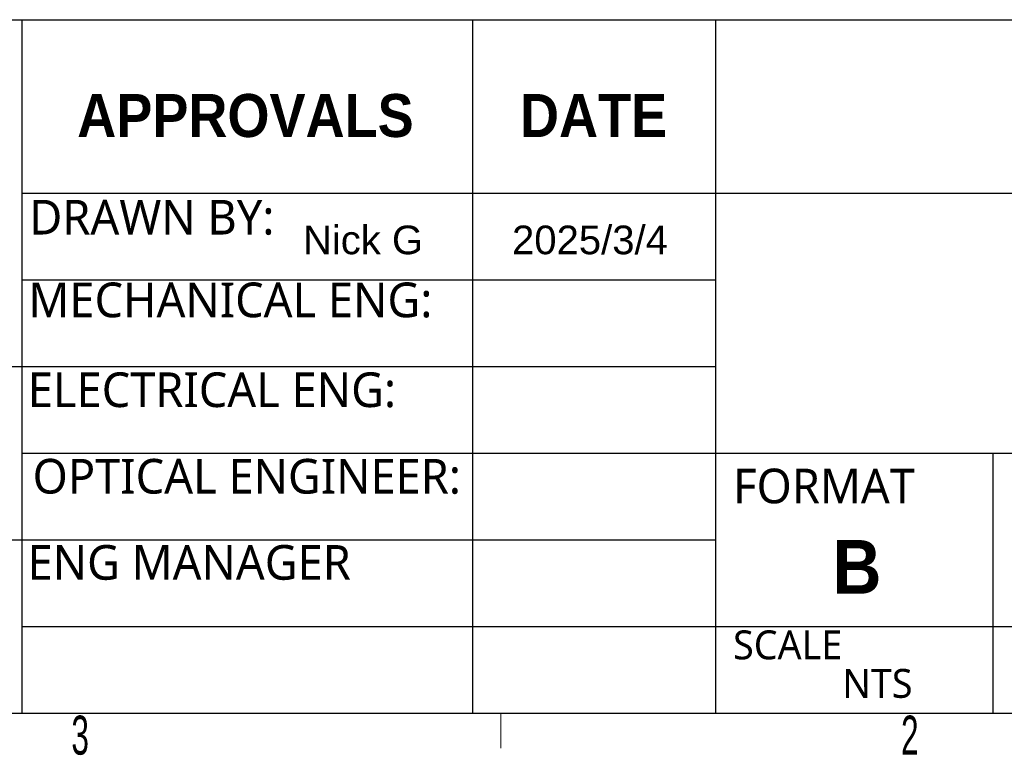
# Model space of a CAD drawing. Header units: millimetres. Extents: x 277434 to 277732, y 110052 to 110248.
# Tile 3 of 7: x 277635 to 277679, y 110052 to 110085. Entities that reach past the tile are written whole.
import ezdxf

# ---------------------------------------------------------------- set-up
doc = ezdxf.new("R2010")
doc.units = ezdxf.units.MM
doc.layers.add('SLD-0', color=7, linetype='Continuous')
doc.styles.add('SLDTEXTSTYLE0', font='TXT', dxfattribs={"width": 0.605})
doc.styles.add('SLDTEXTSTYLE1', font='Yu Gothic Light.ttf')
doc.styles.add('SLDTEXTSTYLE2', font='Yu Gothic Light.ttf')
doc.styles.add('SLDTEXTSTYLE9', font='arialbd.ttf', dxfattribs={"width": 0.9})

# ---------------------------------------------------------------- blocks, each defined once
blk = doc.blocks.new('SW_NOTE_0')
at = {"layer": 'SLD-0', "color": 0, "char_height": 2.6458, "attachment_point": 1, "style": 'SLDTEXTSTYLE2'}
for s, insert in [('SCALE', (0, 3.411)), ('NTS', (10, -0.117))]:
    blk.add_mtext(s, dxfattribs=dict(at, insert=insert))

msp = doc.modelspace()

# ---------------------------------------------------------------- linework, layer by layer
at = {"color": 7, "linetype": 'Continuous', "lineweight": 25}
for p, q in [((277572.583, 110085.148), (277729.228, 110085.148)), ((277634.64, 110054.167), (277634.64, 110085.148)), ((277654.778, 110054.167), (277654.778, 110085.148)), ((277665.622, 110054.167), (277665.622, 110085.148)), ((277634.64, 110077.403), (277729.133, 110077.403)), ((277634.64, 110073.531), (277665.622, 110073.531)), ((277603.659, 110069.658), (277665.622, 110069.658)), ((277634.64, 110065.785), (277654.778, 110065.785)), ((277654.778, 110065.785), (277665.622, 110065.785)), ((277665.622, 110065.785), (277729.133, 110065.785)), ((277678.014, 110054.167), (277678.014, 110065.785)), ((277603.659, 110061.913), (277665.622, 110061.913)), ((277634.64, 110058.04), (277729.133, 110058.04)), ((277494.26, 110054.167), (277729.228, 110054.167))]:
    msp.add_line(p, q, dxfattribs=at)
at = {"color": 7, "linetype": 'Continuous', "lineweight": 18}
for p, q in [((277729.228, 110054.167), (277436.457, 110054.167)), ((277656.031, 110054.167), (277656.031, 110052.591))]:
    msp.add_line(p, q, dxfattribs=at)

# ---------------------------------------------------------------- block references
at = {"layer": 'SLD-0', "color": 7, "xscale": 0.4878907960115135, "yscale": 0.4878907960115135, "zscale": 0.4878907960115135}
msp.add_blockref('SW_NOTE_0', (277666.396, 110056.194), dxfattribs=at)

# ---------------------------------------------------------------- texts
at = {"char_height": 1.28055, "width": 6.73388, "attachment_point": 1}
for s, insert in [('\\pxsm1,ql;{\\fArial|b0|i0|c0|p0;Nick G}', (277647.186, 110075.948)), ('\\pxsm1,ql;{\\fArial|b0|i0|c0|p0;2025/3/4}', (277656.523, 110075.948))]:
    msp.add_mtext(s, dxfattribs=dict(at, insert=insert))
at = {"color": 7, "linetype": 'Continuous', "lineweight": 0, "char_height": 1.743, "attachment_point": 1, "style": 'SLDTEXTSTYLE0'}
for s, insert in [('3', (277636.845, 110054.051)), ('2', (277673.895, 110054.051))]:
    msp.add_mtext(s, dxfattribs=dict(at, insert=insert))
at = {"layer": 'SLD-0', "color": 7}
for s, insert, char_height, attachment_point, style in [('APPROVALS', (277644.619, 110081.827), 1.9208, 2, 'SLDTEXTSTYLE9'), ('DATE', (277660.165, 110081.827), 1.9208, 2, 'SLDTEXTSTYLE9'), ('MECHANICAL ENG:', (277634.927, 110073.403), 1.54905, 1, 'SLDTEXTSTYLE1'), ('ELECTRICAL ENG:', (277634.897, 110069.388), 1.54905, 1, 'SLDTEXTSTYLE2'), ('OPTICAL ENGINEER:', (277635.112, 110065.522), 1.54905, 1, 'SLDTEXTSTYLE1'), ('FORMAT', (277666.396, 110065.086), 1.5491, 1, 'SLDTEXTSTYLE2'), ('B', (277671.93, 110061.898), 2.401, 2, 'SLDTEXTSTYLE9'), ('ENG MANAGER', (277634.889, 110061.673), 1.54905, 1, 'SLDTEXTSTYLE2')]:
    msp.add_mtext(s, dxfattribs=dict(at, insert=insert, char_height=char_height, attachment_point=attachment_point, style=style))
at = {"layer": 'SLD-0', "color": 0, "insert": (277634.968, 110077.098), "char_height": 1.5491, "attachment_point": 1, "style": 'SLDTEXTSTYLE1'}
msp.add_mtext('DRAWN BY:', dxfattribs=at)

doc.saveas('drawing.dxf')
